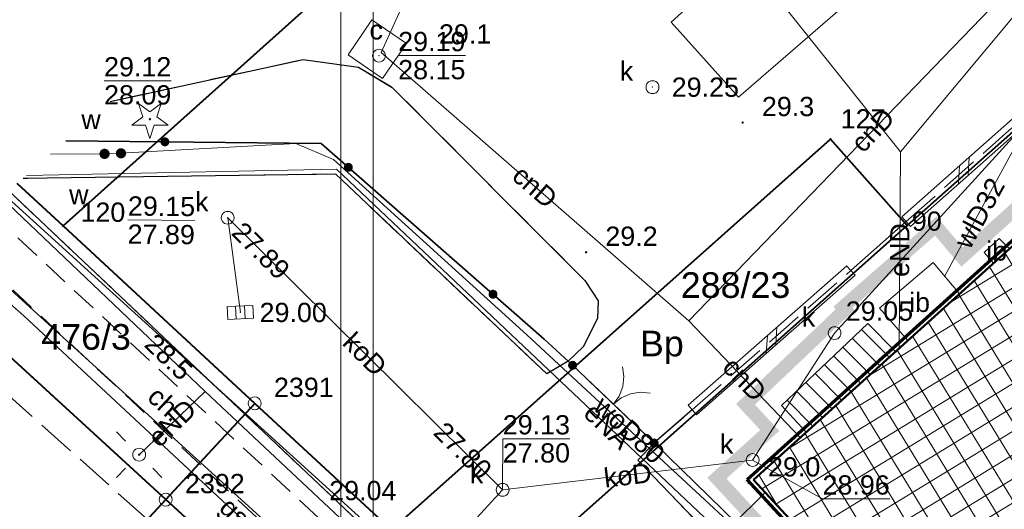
# Model space of a CAD drawing. Extents: x 5499164 to 5499301, y 5902019 to 5902134.
# Tile 4 of 18: x 5499183 to 5499222, y 5902077 to 5902096. Entities that reach past the tile are written whole.
import ezdxf
from ezdxf.enums import TextEntityAlignment as Align

# ---------------------------------------------------------------- set-up
doc = ezdxf.new("R2010")
doc.units = 0
doc.header["$PDSIZE"] = 0.75
for name, pattern in [('BUGD2', [3, 2, -1]), ('PRZER1-1', [2, 1, -1]), ('PRZER2-1', [3, 2, -1]), ('PRZER3-1', [4, 3, -1])]:
    doc.linetypes.add(name, pattern=pattern)
doc.layers.get('0').update_dxf_attribs({"linetype": 'CONTINUOUS', "lineweight": 13})
for name, color, linetype, lineweight in [('0Z_BUDYNKI', 7, 'CONTINUOUS', 9), ('0Z_OPISY', 7, 'CONTINUOUS', 9), ('A_BUDYNKI_ZAGOSP', 202, 'CONTINUOUS', 9), ('GEPPGD', 7, 'CONTINUOUS', 18), ('GEPPGD_O', 7, 'CONTINUOUS', 18), ('GESBZO', 7, 'CONTINUOUS', 50), ('GESSCH', 7, 'CONTINUOUS', 18), ('GSLDSO', 7, 'CONTINUOUS', 18), ('GSLKBR', 7, 'CONTINUOUS', 18), ('GSLKOG', 7, 'CONTINUOUS', 35), ('GSLKRW', 7, 'CONTINUOUS', 25), ('GSPWPN', 7, 'CONTINUOUS', 13), ('GSPWPN_O', 7, 'CONTINUOUS', 13), ('GSSIIN', 7, 'CONTINUOUS', 18), ('GSSIIN_O', 7, 'CONTINUOUS', 18), ('GSSKOA', 7, 'PRZER3-1', 18), ('GSSKOD', 7, 'PRZER2-1', 18), ('GSSKOD_O', 7, 'PRZER2-1', 18), ('GSSOTW', 7, 'PRZER3-1', 18), ('GUPELA', 7, 'CONTINUOUS', 18), ('GUPIWZ', 7, 'CONTINUOUS', 18), ('GUPIWZ_O', 7, 'CONTINUOUS', 18), ('GUPPRZ', 7, 'CONTINUOUS', 18), ('GUPPRZ_O', 7, 'CONTINUOUS', 18), ('GUSIKP', 7, 'CONTINUOUS', 18)]:
    doc.layers.add(name, color=color, linetype=linetype, lineweight=lineweight)
for name, color, linetype, lineweight, true_color in [('0Z_granica opracowania', 7, 'CONTINUOUS', 9, 0xf500b8), ('GESUZY', 7, 'PRZER1-1', 18, 0x008000), ('GESUZY_O', 7, 'PRZER1-1', 18, 0x008000), ('GSPRDI', 7, 'CONTINUOUS', 18, 0x008000), ('GULCPR', 7, 'CONTINUOUS', 18, 0xd200d2), ('GULCPR_O', 7, 'CONTINUOUS', 18, 0xd200d2), ('GULEPR', 1, 'CONTINUOUS', 18, 0xff0000), ('GULEPR_O', 1, 'CONTINUOUS', 18, 0xff0000), ('GULGPR', 7, 'CONTINUOUS', 18, 0xbfbf00), ('GULGPR_O', 7, 'CONTINUOUS', 18, 0xbfbf00), ('GULKPR', 7, 'CONTINUOUS', 18, 0x803300), ('GULKPR_O', 7, 'CONTINUOUS', 18, 0x803300), ('GULTPR', 7, 'CONTINUOUS', 18, 0xff9100), ('GULWPR', 5, 'CONTINUOUS', 18, 0x0000ff), ('GULWPR_O', 5, 'CONTINUOUS', 18, 0x0000ff), ('GUPKKS', 7, 'CONTINUOUS', 18, 0x803300), ('GUPKSD', 7, 'CONTINUOUS', 18, 0x803300), ('GUPKSD_O', 7, 'CONTINUOUS', 18, 0x803300), ('GUPWUT', 5, 'CONTINUOUS', 18, 0x0000ff), ('GUPWUT_O', 5, 'CONTINUOUS', 18, 0x0000ff)]:
    doc.layers.add(name, color=color, linetype=linetype, lineweight=lineweight, true_color=true_color)
for name, color, linetype, true_color in [('219-działka ewidencyjna', 7, 'CONTINUOUS', 0x008000), ('GESDZI', 7, 'CONTINUOUS', 0x008000), ('GESDZI_O', 7, 'CONTINUOUS', 0x008000)]:
    doc.layers.add(name, color=color, linetype=linetype, true_color=true_color)
doc.styles.add('GEO-INFO', font='arial.ttf')

# ---------------------------------------------------------------- blocks, each defined once
blk = doc.blocks.new('KOLO')
blk.add_hatch(color=0).paths.add_polyline_path([(-0.5, 0), (-0.482963, -0.12941), (-0.433013, -0.25), (-0.353553, -0.353553), (-0.25, -0.433013), (-0.12941, -0.482963), (0, -0.5), (0.12941, -0.482963), (0.25, -0.433013), (0.353553, -0.353553), (0.433013, -0.25), (0.482963, -0.12941), (0.5, 0), (0.482963, 0.12941), (0.433013, 0.25), (0.353553, 0.353553), (0.25, 0.433013), (0.12941, 0.482963), (0, 0.5), (-0.12941, 0.482963), (-0.25, 0.433013), (-0.353553, 0.353553), (-0.433013, 0.25), (-0.482963, 0.12941)])
blk = doc.blocks.new('SPDIP')
blk.add_hatch(color=0).paths.add_polyline_path([(0, -0.09), (0.027812, -0.085595), (0.052901, -0.072812), (0.072812, -0.052901), (0.085595, -0.027812), (0.09, 0), (0.085595, 0.027812), (0.072812, 0.052901), (0.052901, 0.072812), (0.027812, 0.085595), (0, 0.09), (-0.027812, 0.085595), (-0.052901, 0.072812), (-0.072812, 0.052901), (-0.085595, 0.027812), (-0.09, 0), (-0.085595, -0.027812), (-0.072812, -0.052901), (-0.052901, -0.072812), (-0.027812, -0.085595)])
at = {"color": 0}
blk.add_lwpolyline([(0.544942, 0.177062), (1.426676, -0.463555), (0.336792, -0.463555), (0, -1.500096), (-0.336792, -0.463555), (-1.426676, -0.463555), (-0.544942, 0.177062), (-0.881734, 1.213603), (0, 0.572986), (0.881734, 1.213603)], close=True, dxfattribs=at)
blk = doc.blocks.new('EPPGN')
blk.add_hatch(color=0).paths.add_polyline_path([(0, -0.09), (0.027812, -0.085595), (0.052901, -0.072812), (0.072812, -0.052901), (0.085595, -0.027812), (0.09, 0), (0.085595, 0.027812), (0.072812, 0.052901), (0.052901, 0.072812), (0.027812, 0.085595), (0, 0.09), (-0.027812, 0.085595), (-0.052901, 0.072812), (-0.072812, 0.052901), (-0.085595, 0.027812), (-0.09, 0), (-0.085595, -0.027812), (-0.072812, -0.052901), (-0.052901, -0.072812), (-0.027812, -0.085595)])
blk = doc.blocks.new('EPPGS')
at = {"color": 0}
blk.add_lwpolyline([(0, 0.5), (0.154508, 0.475528), (0.293893, 0.404508), (0.404508, 0.293893), (0.475528, 0.154508), (0.5, 0), (0.475528, -0.154508), (0.404508, -0.293893), (0.293893, -0.404508), (0.154508, -0.475528), (0, -0.5), (-0.154508, -0.475528), (-0.293893, -0.404508), (-0.404508, -0.293893), (-0.475528, -0.154508), (-0.5, 0), (-0.475528, 0.154508), (-0.404508, 0.293893), (-0.293893, 0.404508), (-0.154508, 0.475528)], close=True, dxfattribs=at)
blk = doc.blocks.new('OKRAG_PELNY')
at = {"color": 0}
blk.add_lwpolyline([(0, 0.5), (0.12941, 0.482963), (0.25, 0.433013), (0.353553, 0.353553), (0.433013, 0.25), (0.482963, 0.12941), (0.5, 0), (0.482963, -0.12941), (0.433013, -0.25), (0.353553, -0.353553), (0.25, -0.433013), (0.12941, -0.482963), (0, -0.5), (-0.12941, -0.482963), (-0.25, -0.433013), (-0.353553, -0.353553), (-0.433013, -0.25), (-0.482963, -0.12941), (-0.5, 0), (-0.482963, 0.12941), (-0.433013, 0.25), (-0.353553, 0.353553), (-0.25, 0.433013), (-0.12941, 0.482963)], close=True, dxfattribs=at)
blk = doc.blocks.new('SUUS05')
at = {"color": 0}
blk.add_lwpolyline([(0.5, -0.25), (-0.5, -0.25), (-0.5, 0.25), (0.5, 0.25)], close=True, dxfattribs=at)
for points in [[(-0.175, -0.25), (-0.175, 0.25)], [(0.175, -0.25), (0.175, 0.25)]]:
    blk.add_lwpolyline(points, dxfattribs=at)
blk = doc.blocks.new('SUEO')
blk.add_hatch(color=0).paths.add_polyline_path([(-0.002174, 0.089974), (0.023762, 0.086807), (0.042561, 0.0793), (0.060131, 0.066965), (0.076266, 0.047786), (0.086234, 0.025762), (0.089972, 0.002226), (0.088646, -0.015553), (0.081114, -0.038994), (0.066834, -0.060276), (0.049699, -0.075033), (0.027576, -0.085671), (0.004027, -0.08991), (-0.019639, -0.087831), (-0.040932, -0.080154), (-0.059082, -0.067892), (-0.073734, -0.051607), (-0.08374, -0.032979), (-0.089221, -0.011817), (-0.089063, 0.012951), (-0.082571, 0.035806), (-0.069528, 0.057148), (-0.048957, 0.075519), (-0.026898, 0.085887)])
at = {"color": 0}
for points in [[(-1.767767, 1.767767), (-1.06066, 1.06066)], [(1.767767, 1.767767), (1.06066, 1.06066)], [(-1.767767, -1.767767), (-1.06066, -1.06066)], [(1.767767, -1.767767), (1.06066, -1.06066)]]:
    blk.add_lwpolyline(points, dxfattribs=at)
blk = doc.blocks.new('POINT')
at = {"color": 0}
blk.add_point((0, 0), dxfattribs=at)
blk = doc.blocks.new('SLBRA')
at = {"color": 0}
for points in [[(1.732051, 1), (1.414214, 0.585786), (1, 0.267949), (0.517638, 0.068148), (0, 0)], [(0, 0), (0.517638, -0.068148), (1, -0.267949), (1.414214, -0.585786), (1.732051, -1)]]:
    blk.add_lwpolyline(points, dxfattribs=at)
blk = doc.blocks.new('ODTN_1')
at = {"color": 0}
for points in [[(-1, -0.5), (0, 0.5)], [(0, -0.5), (1, 0.5)]]:
    blk.add_lwpolyline(points, dxfattribs=at)
blk = doc.blocks.new('PION_C')
at = {"color": 0}
blk.add_lwpolyline([(0, 0.5), (0, -0.5)], dxfattribs=at)

msp = doc.modelspace()

# ---------------------------------------------------------------- hatches: boundary and pattern name
at = {"layer": 'A_BUDYNKI_ZAGOSP', "true_color": 0x7a00a3}
h = msp.add_hatch(dxfattribs=at)
h.set_pattern_fill('ANSI37', color=204, scale=0.25, angle=346.381261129, style=0)
h.paths.add_polyline_path([(5499211.75, 5902077.65), (5499229.2, 5902093.38), (5499237.12, 5902085.02), (5499219.57, 5902069.19)])

# ---------------------------------------------------------------- linework, layer by layer
at = {"layer": '0Z_BUDYNKI', "lineweight": 30, "elevation": 10.18}
msp.add_lwpolyline([(5499211.75, 5902077.65), (5499229.2, 5902093.38), (5499237.12, 5902085.02), (5499219.57, 5902069.19)], close=True, dxfattribs=at)
at = {"layer": '0Z_granica opracowania', "linetype": 'BUGD2', "const_width": 0.525, "elevation": 10.18}
msp.add_lwpolyline([(5499210.328, 5902077.715), (5499212.389, 5902079.572), (5499211.447, 5902080.592), (5499215.331, 5902084.283), (5499215.245, 5902084.377), (5499218.862, 5902087.539), (5499219.886, 5902086.33), (5499229.255, 5902094.776), (5499238.551, 5902084.964), (5499235.855, 5902082.532), (5499237.163, 5902081.082), (5499233.127, 5902077.339), (5499231.745, 5902078.825), (5499219.506, 5902067.786)], close=True, dxfattribs=at)
at = {"layer": '0Z_OPISY'}
for points in [[(5499195.674, 5902041.939), (5499300.674, 5902041.939), (5499300.674, 5902116.189), (5499195.674, 5902116.189)], [(5499196.924, 5902043.189), (5499299.424, 5902043.189), (5499299.424, 5902114.939), (5499196.924, 5902114.939)]]:
    msp.add_lwpolyline(points, close=True, dxfattribs=at)
at = {"layer": '219-działka ewidencyjna', "color": 24, "linetype": 'Continuous', "lineweight": 70, "true_color": 0xaf2323, "elevation": 10.18}
msp.add_lwpolyline([(5499211.508, 5902077.661), (5499229.209, 5902093.617), (5499237.363, 5902085.01), (5499219.559, 5902068.951)], close=True, dxfattribs=at)
at = {"layer": 'GESBZO', "color": 251, "linetype": 'Continuous', "lineweight": 50, "true_color": 0x636363, "elevation": 10.18}
msp.add_lwpolyline([(5499211.75, 5902077.65), (5499229.2, 5902093.38), (5499237.12, 5902085.02), (5499219.57, 5902069.19)], close=True, dxfattribs=at)
at = {"layer": 'GESDZI', "linetype": 'Continuous', "lineweight": 40, "elevation": 10.22}
for points in [[(5499217.75, 5902087.56), (5499228.52, 5902097.12), (5499212.41, 5902115.178)], [(5499204.008, 5902107.74), (5499205.5, 5902106.04), (5499184.84, 5902087.54), (5499192.31, 5902080.63), (5499197.64, 5902075.7), (5499214.76, 5902090.92), (5499217.75, 5902087.56)], [(5499183.055, 5902089.192), (5499184.84, 5902087.54), (5499205.5, 5902106.04)], [(5499179.16, 5902085.744), (5499188.84, 5902076.88), (5499192.31, 5902080.63), (5499184.84, 5902087.54), (5499183.055, 5902089.192)], [(5499168.503, 5902076.31), (5499169.96, 5902074.95), (5499179.05, 5902066.31), (5499188.84, 5902076.88), (5499179.16, 5902085.744)]]:
    msp.add_lwpolyline(points, dxfattribs=at)
for points in [[(5499226.84, 5902064.77), (5499244.1, 5902079.7), (5499228.52, 5902097.12), (5499217.75, 5902087.56), (5499200.94, 5902072.64), (5499205.72, 5902068.24)], [(5499200.94, 5902072.64), (5499217.75, 5902087.56), (5499214.76, 5902090.92), (5499197.64, 5902075.7)], [(5499188.84, 5902076.88), (5499214.29, 5902053.58), (5499217.9, 5902057.03), (5499205.72, 5902068.24), (5499200.94, 5902072.64), (5499197.64, 5902075.7), (5499192.31, 5902080.63)], [(5499179.05, 5902066.31), (5499182.3, 5902063.22), (5499203.44, 5902043.22), (5499214.29, 5902053.58), (5499188.84, 5902076.88)]]:
    msp.add_lwpolyline(points, close=True, dxfattribs=at)
at = {"layer": 'GESSCH', "color": 251, "linetype": 'Continuous', "lineweight": 18, "true_color": 0x636363, "elevation": 10.18}
msp.add_lwpolyline([(5499216.211, 5902083.74), (5499217.292, 5902082.646), (5499213.81, 5902079.507), (5499212.851, 5902080.546)], close=True, dxfattribs=at)
at = {"layer": 'GESSCH', "color": 251, "linetype": 'Continuous', "lineweight": 18, "true_color": 0x636363, "elevation": 10.18, "flags": 128}
for points in [[(5499216.677, 5902082.091), (5499215.606, 5902083.165)], [(5499217.049, 5902082.426), (5499215.969, 5902083.509)], [(5499216.305, 5902081.756), (5499215.244, 5902082.82)], [(5499215.933, 5902081.421), (5499214.881, 5902082.476)], [(5499215.561, 5902081.086), (5499214.518, 5902082.131)], [(5499215.189, 5902080.75), (5499214.156, 5902081.787)], [(5499214.818, 5902080.415), (5499213.793, 5902081.442)], [(5499214.446, 5902080.08), (5499213.431, 5902081.098)], [(5499214.074, 5902079.745), (5499213.068, 5902080.753)]]:
    msp.add_lwpolyline(points, dxfattribs=at)
at = {"layer": 'GESUZY', "color": 251, "linetype": 'PRZER1-1', "lineweight": 18, "ltscale": 0.5, "true_color": 0x636363, "elevation": 10.08}
for points in [[(5499204.008, 5902107.74), (5499205.5, 5902106.04), (5499184.84, 5902087.54), (5499192.31, 5902080.63), (5499197.64, 5902075.7), (5499214.76, 5902090.92), (5499217.75, 5902087.56), (5499228.52, 5902097.12), (5499231.11, 5902099.41)], [(5499184.84, 5902087.54), (5499205.5, 5902106.04), (5499204.008, 5902107.74)], [(5499179.162, 5902085.746), (5499214.29, 5902053.58), (5499217.9, 5902057.03), (5499205.72, 5902068.24), (5499200.94, 5902072.64), (5499197.64, 5902075.7), (5499192.31, 5902080.63), (5499184.84, 5902087.54), (5499183.055, 5902089.192)], [(5499183.055, 5902089.192), (5499184.84, 5902087.54)], [(5499179.162, 5902085.746), (5499214.29, 5902053.58), (5499203.44, 5902043.22)]]:
    msp.add_lwpolyline(points, dxfattribs=at)
for points in [[(5499217.75, 5902087.56), (5499200.94, 5902072.64), (5499205.72, 5902068.24), (5499226.84, 5902064.77), (5499244.1, 5902079.7), (5499228.52, 5902097.12)], [(5499200.94, 5902072.64), (5499217.75, 5902087.56), (5499214.76, 5902090.92), (5499197.64, 5902075.7)]]:
    msp.add_lwpolyline(points, close=True, dxfattribs=at)
at = {"layer": 'GSLDSO', "color": 251, "linetype": 'Continuous', "lineweight": 18, "true_color": 0x636363, "elevation": 10.18}
for points in [[(5499217.544, 5902087.9), (5499230.267, 5902099.168)], [(5499217.876, 5902087.525), (5499230.599, 5902098.794)], [(5499209.203, 5902080.564), (5499215.389, 5902085.994)], [(5499209.533, 5902080.188), (5499215.718, 5902085.618)]]:
    msp.add_lwpolyline(points, dxfattribs=at)
at = {"layer": 'GSLKBR', "color": 251, "linetype": 'Continuous', "lineweight": 18, "true_color": 0x636363, "elevation": 10.18}
msp.add_lwpolyline([(5499207.881, 5902079.086), (5499204.703, 5902082.112)], dxfattribs=at)
at = {"layer": 'GSLKOG', "color": 251, "linetype": 'Continuous', "lineweight": 35, "true_color": 0x636363, "elevation": 10.18}
for points in [[(5499204.703, 5902082.112), (5499203.6, 5902083.127), (5499194.906, 5902090.751), (5499184.941, 5902090.862)], [(5499219.532, 5902069.231), (5499218.579, 5902068.66), (5499207.881, 5902079.086)]]:
    msp.add_lwpolyline(points, dxfattribs=at)
at = {"layer": 'GSLKRW', "color": 251, "linetype": 'Continuous', "lineweight": 25, "true_color": 0x636363, "elevation": 10.18}
for points in [[(5499186.669, 5902092.391), (5499194.198, 5902094.033), (5499196.353, 5902093.731), (5499197.675, 5902092.942), (5499205.18, 5902085.417), (5499205.696, 5902084.618), (5499205.668, 5902083.942), (5499205.114, 5902082.833), (5499204.525, 5902082.276), (5499203.7, 5902081.78), (5499195.467, 5902089.555), (5499183.283, 5902089.394)], [(5499182.73, 5902088.905), (5499197.736, 5902074.708)], [(5499215.553, 5902085.806), (5499217.71, 5902087.713)], [(5499209.368, 5902080.376), (5499207.881, 5902079.086), (5499207.244, 5902078.415), (5499219.246, 5902065.927), (5499210.358, 5902063.217), (5499201.412, 5902071.234)]]:
    msp.add_lwpolyline(points, dxfattribs=at)
at = {"layer": 'GSSIIN', "color": 251, "linetype": 'Continuous', "lineweight": 18, "true_color": 0x636363, "elevation": 10.18}
for points in [[(5499208.54, 5902095.48), (5499214.414, 5902100.795), (5499217.168, 5902097.748), (5499211.17, 5902092.56)], [(5499221.732, 5902086.648), (5499221.339, 5902087.049), (5499220.744, 5902086.511), (5499221.11, 5902086.087)], [(5499217.767, 5902083.074), (5499216.668, 5902084.332), (5499218.755, 5902086.118), (5499219.789, 5902084.897)]]:
    msp.add_lwpolyline(points, close=True, dxfattribs=at)
at = {"layer": 'GSSKOA', "color": 251, "linetype": 'PRZER3-1', "lineweight": 18, "ltscale": 0.5, "true_color": 0x636363, "elevation": 10.18}
msp.add_lwpolyline([(5499206.54, 5902060.58), (5499199.246, 5902066.421), (5499192.587, 5902072.122), (5499178.711, 5902084.514), (5499178.245, 5902084.934)], dxfattribs=at)
at = {"layer": 'GSSKOD', "color": 251, "linetype": 'PRZER2-1', "lineweight": 18, "ltscale": 0.5, "true_color": 0x636363, "elevation": 10.18}
msp.add_lwpolyline([(5499180.688, 5902087.096), (5499195.49, 5902073.29), (5499196.99, 5902074.13), (5499181.9, 5902088.17)], dxfattribs=at)
at = {"layer": 'GSSOTW', "color": 251, "linetype": 'PRZER3-1', "lineweight": 18, "ltscale": 0.5, "true_color": 0x636363, "elevation": 10.18}
for points in [[(5499186.669, 5902092.391), (5499194.198, 5902094.033), (5499196.353, 5902093.731), (5499197.675, 5902092.942), (5499205.18, 5902085.417), (5499205.696, 5902084.618), (5499205.668, 5902083.942), (5499205.114, 5902082.833), (5499204.525, 5902082.276), (5499204.703, 5902082.112), (5499207.881, 5902079.086), (5499209.368, 5902080.376), (5499215.553, 5902085.806), (5499217.71, 5902087.713), (5499230.433, 5902098.981), (5499238.997, 5902090.05), (5499237.161, 5902087.196), (5499236.053, 5902086.146), (5499236.95, 5902085.2), (5499237.95, 5902086.155), (5499251.665, 5902098.635), (5499259.78, 5902106.15)], [(5499207.244, 5902078.415), (5499207.881, 5902079.086), (5499204.703, 5902082.112), (5499204.525, 5902082.276), (5499203.7, 5902081.78), (5499195.467, 5902089.555), (5499183.283, 5902089.394)], [(5499182.73, 5902088.905), (5499197.736, 5902074.708), (5499201.412, 5902071.234), (5499210.358, 5902063.217), (5499219.246, 5902065.927), (5499207.244, 5902078.415)]]:
    msp.add_lwpolyline(points, dxfattribs=at)
at = {"layer": 'GULCPR', "color": 251, "linetype": 'Continuous', "lineweight": 18, "true_color": 0x636363, "elevation": 10.14}
for points in [[(5499202.895, 5902106.755), (5499197.235, 5902094.305), (5499209.239, 5902083.84)], [(5499223.577, 5902098.708), (5499209.239, 5902083.84)], [(5499209.239, 5902083.84), (5499213.576, 5902079.296)]]:
    msp.add_lwpolyline(points, dxfattribs=at)
at = {"layer": 'GULEPR', "color": 251, "linetype": 'Continuous', "lineweight": 18, "true_color": 0x636363, "elevation": 10.14}
for points in [[(5499204.693, 5902108.347), (5499206.354, 5902104.362), (5499217.487, 5902090.43), (5499224.323, 5902098.619)], [(5499217.487, 5902090.43), (5499217.433, 5902082.773)], [(5499218.748, 5902069.934), (5499216.651, 5902069.74), (5499195.494, 5902089.758), (5499183.414, 5902089.51)], [(5499214.093, 5902058.381), (5499214.334, 5902058.638), (5499190.376, 5902081.087), (5499182.438, 5902088.646)], [(5499190.376, 5902081.087), (5499187.806, 5902078.63)]]:
    msp.add_lwpolyline(points, dxfattribs=at)
at = {"layer": 'GULGPR', "color": 251, "linetype": 'Continuous', "lineweight": 18, "true_color": 0x636363, "elevation": 10.14}
for points in [[(5499280.583, 5902086.079), (5499276.86, 5902083.69), (5499274.711, 5902081.086), (5499274.01, 5902080.78), (5499259.62, 5902094.6), (5499258.52, 5902093.33), (5499237.25, 5902075.08), (5499218.22, 5902058.25), (5499216.45, 5902058.61), (5499213.24, 5902059.6), (5499208.99, 5902060.19), (5499202.52, 5902066.06), (5499201.04, 5902067.54), (5499183.31, 5902084.04), (5499180.251, 5902086.709)], [(5499216.45, 5902058.61), (5499213.24, 5902059.6), (5499208.99, 5902060.19), (5499202.52, 5902066.06), (5499201.04, 5902067.54), (5499183.31, 5902084.04), (5499180.251, 5902086.709)]]:
    msp.add_lwpolyline(points, dxfattribs=at)
at = {"layer": 'GULKPR', "color": 251, "linetype": 'Continuous', "lineweight": 18, "true_color": 0x636363, "elevation": 10.14}
for points in [[(5499216.139, 5902118.48), (5499231.219, 5902101.265), (5499214.917, 5902083.366)], [(5499201.975, 5902077.26), (5499191.258, 5902087.86), (5499191.751, 5902084.172)], [(5499180.616, 5902087.033), (5499197.147, 5902071.997), (5499214.11, 5902056.14), (5499209.885, 5902046.322)], [(5499197.147, 5902071.997), (5499200.404, 5902075.548), (5499201.975, 5902077.26), (5499211.722, 5902078.422), (5499214.917, 5902083.366)]]:
    msp.add_lwpolyline(points, dxfattribs=at)
at = {"layer": 'GULTPR', "color": 251, "linetype": 'Continuous', "lineweight": 18, "true_color": 0x636363, "elevation": 10.14}
msp.add_lwpolyline([(5499182.557, 5902088.751), (5499212.555, 5902061.547), (5499240.048, 5902083.48)], dxfattribs=at)
at = {"layer": 'GULWPR', "color": 251, "linetype": 'Continuous', "lineweight": 18, "true_color": 0x636363, "elevation": 10.14}
for points in [[(5499212.205, 5902077.158), (5499210.926, 5902075.888), (5499202.913, 5902083.302), (5499195.378, 5902090.133), (5499193.911, 5902090.749), (5499187.096, 5902090.371), (5499186.456, 5902090.35), (5499184.353, 5902090.341)], [(5499219.212, 5902085.598), (5499221.882, 5902090.5)]]:
    msp.add_lwpolyline(points, dxfattribs=at)
at = {"layer": 'GUPPRZ_O', "color": 251, "linetype": 'Continuous', "lineweight": 9, "true_color": 0x636363, "elevation": 10.8, "flags": 128}
for points in [[(5499197.904, 5902094.18), (5499200.525, 5902094.18)], [(5499186.437, 5902093.197), (5499189.057, 5902093.197)], [(5499187.361, 5902087.775), (5499189.982, 5902087.748)], [(5499204.602, 5902079.247), (5499201.981, 5902079.247), (5499201.975, 5902077.26)], [(5499201.981, 5902079.247), (5499204.602, 5902079.247)], [(5499217.067, 5902076.908), (5499214.446, 5902076.908), (5499211.722, 5902078.422)]]:
    msp.add_lwpolyline(points, dxfattribs=at)
at = {"layer": 'GUSIKP', "color": 251, "linetype": 'Continuous', "lineweight": 18, "true_color": 0x636363, "elevation": 10.14}
msp.add_lwpolyline([(5499196.879, 5902095.571), (5499195.948, 5902094.208), (5499197.296, 5902093.288), (5499198.227, 5902094.652)], close=True, dxfattribs=at)

# ---------------------------------------------------------------- block references
at = {"layer": 'GEPPGD', "color": 251, "lineweight": 18, "true_color": 0x636363, "xscale": 0.5, "yscale": 0.5}
for name, p in [('EPPGN', (5499214.76, 5902090.92, 10.24)), ('EPPGN', (5499184.84, 5902087.54, 10.24)), ('EPPGN', (5499217.75, 5902087.56, 10.24)), ('EPPGS', (5499192.31, 5902080.63, 10.24)), ('EPPGS', (5499188.84, 5902076.88, 10.24))]:
    msp.add_blockref(name, p, dxfattribs=at)
at = {"layer": 'GSLDSO', "color": 251, "lineweight": 18, "true_color": 0x636363, "xscale": 0.5, "yscale": 0.5}
for name, p, rotation in [('ODTN_1', (5499219.954, 5902089.7, 10.18), 41.52986499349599), ('PION_C', (5499217.71, 5902087.713, 10.18), 41.52986499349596), ('PION_C', (5499215.553, 5902085.806, 10.18), 41.27683280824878), ('ODTN_1', (5499212.461, 5902083.091, 10.18), 41.27683280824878), ('PION_C', (5499209.368, 5902080.376, 10.18), 41.27683280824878)]:
    msp.add_blockref(name, p, dxfattribs=dict(at, rotation=rotation))
at = {"layer": 'GSLKBR', "color": 251, "lineweight": 18, "true_color": 0x636363, "xscale": 0.75, "yscale": 0.75, "rotation": 46.39718102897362}
msp.add_blockref('SLBRA', (5499206.292, 5902080.599, 10.18), dxfattribs=at)
at = {"layer": 'GSLKOG', "color": 251, "lineweight": 35, "true_color": 0x636363, "xscale": 0.35, "yscale": 0.35}
for p in [(5499188.809, 5902090.819, 10.18), (5499195.961, 5902089.825, 10.18), (5499201.6, 5902084.881, 10.18), (5499204.703, 5902082.112, 10.18), (5499207.881, 5902079.086, 10.18)]:
    msp.add_blockref('KOLO', p, dxfattribs=at)
at = {"layer": 'GSPRDI', "color": 251, "lineweight": 18, "true_color": 0x636363, "xscale": 0.5, "yscale": 0.5}
msp.add_blockref('SPDIP', (5499188.227, 5902091.701, 10.12), dxfattribs=at)
at = {"layer": 'GSPWPN', "color": 251, "lineweight": 13, "true_color": 0x636363, "xscale": 0.09, "yscale": 0.09}
for p in [(5499198.744, 5902094.398, 10.08), (5499211.334, 5902091.57, 10.08), (5499205.23, 5902086.516, 10.08), (5499211.572, 5902077.53, 10.08)]:
    msp.add_blockref('KOLO', p, dxfattribs=at)
at = {"layer": 'GUPELA', "color": 251, "lineweight": 18, "true_color": 0x636363, "xscale": 0.5, "yscale": 0.5}
for name, p in [('SUEO', (5499187.806, 5902078.63, 10.15)), ('OKRAG_PELNY', (5499187.806, 5902078.63, 10.16))]:
    msp.add_blockref(name, p, dxfattribs=at)
at = {"layer": 'GUPIWZ', "color": 251, "lineweight": 18, "true_color": 0x636363, "xscale": 0.5, "yscale": 0.5}
msp.add_blockref('OKRAG_PELNY', (5499197.154, 5902094.174, 10.18), dxfattribs=at)
at = {"layer": 'GUPKKS', "color": 251, "lineweight": 18, "true_color": 0x636363, "rotation": 2.43700147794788}
msp.add_blockref('SUUS05', (5499191.751, 5902084.172, 10.16), dxfattribs=at)
at = {"layer": 'GUPKSD', "color": 251, "lineweight": 18, "true_color": 0x636363, "xscale": 0.5, "yscale": 0.5}
for p in [(5499207.818, 5902092.949, 10.16), (5499191.258, 5902087.86, 10.16), (5499214.917, 5902083.366, 10.16), (5499211.722, 5902078.422, 10.16), (5499201.975, 5902077.26, 10.16)]:
    msp.add_blockref('OKRAG_PELNY', p, dxfattribs=at)
at = {"layer": 'GUPPRZ', "color": 251, "lineweight": 18, "true_color": 0x636363}
for p in [(5499197.154, 5902094.174, 10.16), (5499207.818, 5902092.949, 10.16), (5499186.456, 5902090.35, 10.16), (5499191.258, 5902087.86, 10.16), (5499191.622, 5902087.499, 10.16), (5499191.751, 5902084.172, 10.16), (5499214.917, 5902083.366, 10.16), (5499188.216, 5902083.144, 10.16), (5499211.722, 5902078.422, 10.16), (5499201.572, 5902077.659, 10.16), (5499201.975, 5902077.26, 10.16)]:
    msp.add_blockref('POINT', p, dxfattribs=at)
at = {"layer": 'GUPWUT', "color": 251, "lineweight": 18, "true_color": 0x636363, "xscale": 0.4, "yscale": 0.4}
for p in [(5499186.456, 5902090.35, 10.16), (5499187.096, 5902090.371, 10.16)]:
    msp.add_blockref('KOLO', p, dxfattribs=at)

# ---------------------------------------------------------------- texts
at = {"layer": 'GEPPGD_O', "color": 251, "linetype": 'Continuous', "lineweight": 0, "true_color": 0x636363, "style": 'GEO-INFO'}
for s, p in [('127', (5499215.157, 5902092.089, 10.8)), ('120', (5499185.517, 5902088.453, 10.8)), ('90', (5499217.93, 5902088.106, 10.8))]:
    msp.add_text(s, height=0.75, dxfattribs=at).set_placement(p, align=Align.TOP_LEFT)
for s, p in [('2391', (5499193.06, 5902080.88, 10.8)), ('2392', (5499189.59, 5902077.13, 10.8))]:
    msp.add_text(s, height=0.75, dxfattribs=at).set_placement(p)
at = {"layer": 'GESDZI_O', "linetype": 'Continuous', "lineweight": 40, "style": 'GEO-INFO'}
msp.add_text('288/23', height=1, dxfattribs=at).set_placement((5499211.056, 5902085.258, 10.8), align=Align.MIDDLE)
msp.add_text('476/3', height=1, dxfattribs=at).set_placement((5499185.735, 5902083.218, 10.8), align=Align.MIDDLE_CENTER)
at = {"layer": 'GESUZY_O', "color": 251, "linetype": 'Continuous', "lineweight": 0, "true_color": 0x636363, "style": 'GEO-INFO'}
msp.add_text('Bp', height=1, dxfattribs=at).set_placement((5499208.183, 5902082.81, 10.8), align=Align.MIDDLE)
at = {"layer": 'GSPWPN_O', "color": 251, "linetype": 'Continuous', "lineweight": 0, "true_color": 0x636363, "style": 'GEO-INFO'}
for s, p in [('29.1', (5499199.494, 5902094.648, 10.8)), ('29.3', (5499212.084, 5902091.82, 10.8)), ('29.2', (5499205.98, 5902086.766, 10.8)), ('29.0', (5499212.322, 5902077.78, 10.8))]:
    msp.add_text(s, height=0.75, dxfattribs=at).set_placement(p)
at = {"layer": 'GSSIIN_O', "color": 251, "linetype": 'Continuous', "lineweight": 0, "true_color": 0x636363, "style": 'GEO-INFO'}
for p in [(5499221.238, 5902086.58, 10.8), (5499218.229, 5902084.579, 10.8)]:
    msp.add_text('ib', height=0.75, dxfattribs=at).set_placement(p, align=Align.MIDDLE)
at = {"layer": 'GSSKOD_O', "color": 251, "linetype": 'Continuous', "lineweight": 0, "true_color": 0x636363, "style": 'GEO-INFO'}
msp.add_text('ch.', height=0.75, rotation=317.0823, dxfattribs=at).set_placement((5499188.839, 5902080.604, 10.8), align=Align.MIDDLE_CENTER)
at = {"layer": 'GULCPR_O', "color": 251, "linetype": 'Continuous', "lineweight": 0, "true_color": 0x636363, "style": 'GEO-INFO'}
for rotation, p in [(46.0407, (5499216.408, 5902091.274, 10.8)), (313.6677, (5499211.407, 5902081.568, 10.8))]:
    msp.add_text('cnD', height=0.75, rotation=rotation, dxfattribs=at).set_placement(p, align=Align.MIDDLE)
msp.add_text('cnD', height=0.75, rotation=318.9159, dxfattribs=at).set_placement((5499203.237, 5902089.072, 10.8), align=Align.MIDDLE_CENTER)
at = {"layer": 'GULEPR_O', "color": 251, "linetype": 'Continuous', "lineweight": 0, "true_color": 0x636363, "style": 'GEO-INFO'}
for rotation, p in [(89.5957, (5499217.46, 5902086.601, 10.8)), (43.7229, (5499189.091, 5902079.858, 10.8))]:
    msp.add_text('eND', height=0.75, rotation=rotation, dxfattribs=at).set_placement(p, align=Align.MIDDLE)
msp.add_text('eNA', height=0.75, rotation=316.5862, dxfattribs=at).set_placement((5499206.073, 5902079.749, 10.8), align=Align.MIDDLE_CENTER)
at = {"layer": 'GULGPR_O', "color": 251, "linetype": 'Continuous', "lineweight": 0, "true_color": 0x636363, "style": 'GEO-INFO'}
msp.add_text('gs250', height=0.75, rotation=317.0579, dxfattribs=at).set_placement((5499192.175, 5902075.79, 10.8), align=Align.MIDDLE_CENTER)
at = {"layer": 'GULKPR_O', "color": 251, "linetype": 'Continuous', "lineweight": 0, "true_color": 0x636363, "style": 'GEO-INFO'}
for rotation, p in [(315.3148, (5499196.616, 5902082.56, 10.8)), (6.7984, (5499206.849, 5902077.841, 10.8))]:
    msp.add_text('koD', height=0.75, rotation=rotation, dxfattribs=at).set_placement(p, align=Align.MIDDLE)
at = {"layer": 'GULWPR_O', "color": 251, "linetype": 'Continuous', "lineweight": 0, "true_color": 0x636363, "style": 'GEO-INFO'}
msp.add_text('wlD32', height=0.75, rotation=61.4246, dxfattribs=at).set_placement((5499220.547, 5902088.049, 10.8), align=Align.MIDDLE)
msp.add_text('woD80', height=0.75, rotation=317.2219, dxfattribs=at).set_placement((5499206.919, 5902079.595, 10.8), align=Align.MIDDLE_CENTER)
at = {"layer": 'GUPIWZ_O', "color": 251, "linetype": 'Continuous', "lineweight": 0, "true_color": 0x636363, "style": 'GEO-INFO'}
msp.add_text('c', height=0.75, dxfattribs=at).set_placement((5499196.785, 5902094.582, 10.8), align=Align.BOTTOM_LEFT)
msp.add_text('c', height=0.75, dxfattribs=at).set_placement((5499196.785, 5902094.582, 10.8), align=Align.BOTTOM_LEFT)
msp.add_text('c', height=0.75, dxfattribs=at).set_placement((5499196.785, 5902094.582, 10.8), align=Align.BOTTOM_LEFT)
msp.add_text('c', height=0.75, dxfattribs=at).set_placement((5499196.785, 5902094.582, 10.8), align=Align.BOTTOM_LEFT)
msp.add_text('c', height=0.75, dxfattribs=at).set_placement((5499196.785, 5902094.582, 10.8), align=Align.BOTTOM_LEFT)
msp.add_text('c', height=0.75, dxfattribs=at).set_placement((5499196.785, 5902094.582, 10.8), align=Align.BOTTOM_LEFT)
msp.add_text('c', height=0.75, dxfattribs=at).set_placement((5499196.785, 5902094.582, 10.8), align=Align.BOTTOM_LEFT)
at = {"layer": 'GUPKSD_O', "color": 251, "linetype": 'Continuous', "lineweight": 0, "true_color": 0x636363, "style": 'GEO-INFO'}
for p in [(5499207.068, 5902093.199, 10.8), (5499190.508, 5902088.11, 10.8), (5499214.167, 5902083.616, 10.8), (5499210.972, 5902078.672, 10.8), (5499201.225, 5902077.51, 10.8)]:
    msp.add_text('k', height=0.75, dxfattribs=at).set_placement(p, align=Align.RIGHT)
at = {"layer": 'GUPPRZ_O', "color": 251, "linetype": 'Continuous', "lineweight": 0, "true_color": 0x636363, "style": 'GEO-INFO'}
for s, p in [('29.19', (5499197.904, 5902094.352)), ('29.12', (5499186.437, 5902093.37)), ('28.15', (5499197.904, 5902093.257)), ('28.09', (5499186.437, 5902092.275)), ('29.13', (5499201.981, 5902079.419)), ('27.80', (5499201.981, 5902078.324))]:
    msp.add_text(s, height=0.75, dxfattribs=at).set_placement(p)
for s, p in [('29.25', (5499208.568, 5902092.949, 10.8)), ('29.00', (5499192.501, 5902084.172, 10.8)), ('29.05', (5499215.356, 5902084.226, 10.8)), ('28.96', (5499214.446, 5902077.45)), ('29.04', (5499195.214, 5902077.231, 10.8))]:
    msp.add_text(s, height=0.75, dxfattribs=at).set_placement(p, align=Align.MIDDLE_LEFT)
for s, p in [('29.15', (5499187.363, 5902087.947)), ('27.89', (5499187.352, 5902086.852))]:
    msp.add_text(s, height=0.75, rotation=359.425, dxfattribs=at).set_placement(p)
for s, rotation, p in [('27.89', 315.315, (5499191.622, 5902087.499, 10.8)), ('28.5', 316.402, (5499188.216, 5902083.144, 10.8)), ('27.80', 315.315, (5499199.497, 5902079.711, 10.8))]:
    msp.add_text(s, height=0.75, rotation=rotation, dxfattribs=at).set_placement(p, align=Align.MIDDLE_LEFT)
at = {"layer": 'GUPWUT_O', "color": 251, "linetype": 'Continuous', "lineweight": 0, "true_color": 0x636363, "style": 'GEO-INFO'}
for p in [(5499186.308, 5902091.092, 10.8), (5499186.308, 5902091.092, 10.8), (5499186.308, 5902091.092, 10.8), (5499186.308, 5902091.092, 10.8), (5499186.308, 5902091.092, 10.8), (5499186.308, 5902091.092, 10.8), (5499186.308, 5902091.092, 10.8), (5499185.831, 5902088.165, 10.8), (5499185.831, 5902088.165, 10.8), (5499185.831, 5902088.165, 10.8), (5499185.831, 5902088.165, 10.8), (5499185.831, 5902088.165, 10.8), (5499185.831, 5902088.165, 10.8), (5499185.831, 5902088.165, 10.8)]:
    msp.add_text('w', height=0.75, dxfattribs=at).set_placement(p, align=Align.BOTTOM_RIGHT)

doc.saveas('drawing.dxf')
